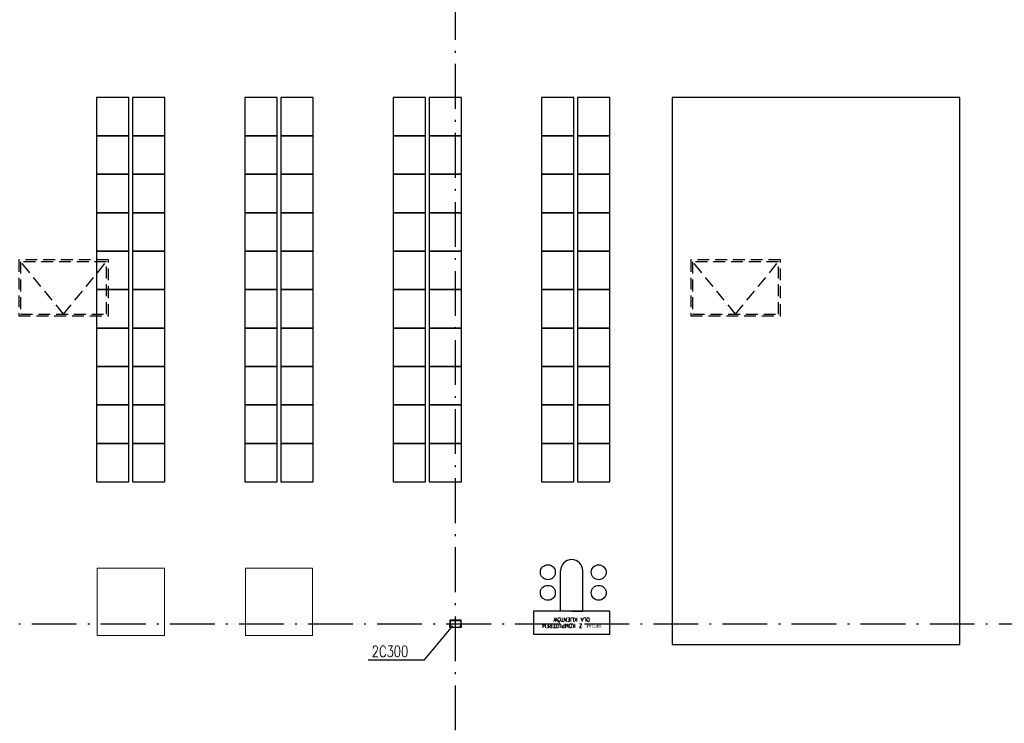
# Model space of a CAD drawing. Extents: x 153948 to 285449, y -89387 to -60195.
# Tile 46 of 101: x 249353 to 251990, y -78706 to -76821. Entities that reach past the tile are written whole.
import ezdxf

# ---------------------------------------------------------------- set-up
doc = ezdxf.new("R2010")
doc.units = 0
doc.header["$LTSCALE"] = 100
doc.header["$MEASUREMENT"] = 0
doc.linetypes.add('ACAD_ISO10W100', pattern=[18.5, 12, -3, 0.5, -3])
doc.linetypes.add('HIDDEN2', pattern=[4.7625, 3.175, -1.5875])
for name, color, linetype in [('1', 2, 'CONTINUOUS'), ('G 57 124 220', 3, 'CONTINUOUS'), ('info', 8, 'CONTINUOUS'), ('K-STA', 2, 'CONTINUOUS'), ('OSIE', 8, 'ACAD_ISO10W100'), ('R350', 3, 'CONTINUOUS'), ('TEXT', 11, 'CONTINUOUS'), ('ŚWIETLIK', 2, 'CONTINUOUS')]:
    doc.layers.add(name, color=color, linetype=linetype)
doc.layers.add('RAK 140', color=2, linetype='CONTINUOUS', lineweight=9)
doc.styles.get("Standard").update_dxf_attribs({"font": 'txt.shx'})
doc.styles.add('TXT3', font='SIMPLEX.SHX', dxfattribs={"width": 0.75, "height": 40})

# ---------------------------------------------------------------- blocks, each defined once
blk = doc.blocks.new('SC300X2')
at = {"layer": '1'}
for points in [[(-15, 10), (-15, 0), (-13.8, 0), (-13.2, 8.1, -0.391021), (-12.2, 9), (12.2, 9, -0.391021), (13.2, 8.1), (13.8, 0), (15, 0), (15, 10)], [(-15, -10), (-15, 0), (-13.8, 0), (-13.2, -8.1, 0.391021), (-12.2, -9), (12.2, -9, 0.391021), (13.2, -8.1), (13.8, 0), (15, 0), (15, -10)]]:
    blk.add_lwpolyline(points, format="xyb", close=True, dxfattribs=at)

msp = doc.modelspace()

# ---------------------------------------------------------------- linework, layer by layer
at = {"layer": 'G 57 124 220', "lineweight": -3}
msp.add_lwpolyline([(251100.49, -78495.15), (251870.69, -78495.15), (251870.69, -77029.15), (251100.49, -77029.15)], close=True, dxfattribs=at)
at = {"layer": 'info'}
for p, q in [((250801.39, -78405.55), (250801.39, -78297.55)), ((250861.39, -78405.55), (250861.39, -78297.55)), ((250933.39, -78405.55), (250729.39, -78405.55)), ((250729.39, -78405.55), (250729.39, -78467.55)), ((250831.39, -78405.55), (250861.39, -78405.55)), ((250933.39, -78467.55), (250933.39, -78405.55)), ((250729.39, -78467.55), (250933.39, -78467.55))]:
    msp.add_line(p, q, dxfattribs=at)
for centre in [(250767.56, -78301.31), (250903.81, -78301.31), (250767.56, -78356.47), (250903.81, -78356.47)]:
    msp.add_circle(centre, 20, dxfattribs=at)
msp.add_arc((250831.39, -78297.55), 30, 0, 180, dxfattribs=at)
at = {"layer": 'OSIE', "ltscale": 0.1}
for p, q in [((250520.4, -86679.55), (250520.4, -73374.65)), ((247720.4, -78439.55), (263229.19, -78439.55))]:
    msp.add_line(p, q, dxfattribs=at)
at = {"layer": 'R350', "lineweight": -3}
for points in [[(249645.48, -77029.15), (249558.98, -77029.15), (249558.98, -77132.15), (249645.48, -77132.15), (249645.48, -77029.15)], [(249741.98, -77029.15), (249655.48, -77029.15), (249655.48, -77132.15), (249741.98, -77132.15), (249741.98, -77029.15)], [(250042.66, -77029.15), (249956.16, -77029.15), (249956.16, -77132.15), (250042.66, -77132.15), (250042.66, -77029.15)], [(250139.16, -77029.15), (250052.66, -77029.15), (250052.66, -77132.15), (250139.16, -77132.15), (250139.16, -77029.15)], [(250439.42, -77029.15), (250352.92, -77029.15), (250352.92, -77132.15), (250439.42, -77132.15), (250439.42, -77029.15)], [(250535.92, -77029.15), (250449.42, -77029.15), (250449.42, -77132.15), (250535.92, -77132.15), (250535.92, -77029.15)], [(250836.89, -77029.15), (250750.39, -77029.15), (250750.39, -77132.15), (250836.89, -77132.15), (250836.89, -77029.15)], [(250933.39, -77029.15), (250846.89, -77029.15), (250846.89, -77132.15), (250933.39, -77132.15), (250933.39, -77029.15)], [(249645.48, -77132.15), (249558.98, -77132.15), (249558.98, -77235.15), (249645.48, -77235.15), (249645.48, -77132.15)], [(249741.98, -77132.15), (249655.48, -77132.15), (249655.48, -77235.15), (249741.98, -77235.15), (249741.98, -77132.15)], [(250042.66, -77132.15), (249956.16, -77132.15), (249956.16, -77235.15), (250042.66, -77235.15), (250042.66, -77132.15)], [(250139.16, -77132.15), (250052.66, -77132.15), (250052.66, -77235.15), (250139.16, -77235.15), (250139.16, -77132.15)], [(250439.42, -77132.15), (250352.92, -77132.15), (250352.92, -77235.15), (250439.42, -77235.15), (250439.42, -77132.15)], [(250535.92, -77132.15), (250449.42, -77132.15), (250449.42, -77235.15), (250535.92, -77235.15), (250535.92, -77132.15)], [(250836.89, -77132.15), (250750.39, -77132.15), (250750.39, -77235.15), (250836.89, -77235.15), (250836.89, -77132.15)], [(250933.39, -77132.15), (250846.89, -77132.15), (250846.89, -77235.15), (250933.39, -77235.15), (250933.39, -77132.15)], [(249645.48, -77235.15), (249558.98, -77235.15), (249558.98, -77338.15), (249645.48, -77338.15), (249645.48, -77235.15)], [(249741.98, -77235.15), (249655.48, -77235.15), (249655.48, -77338.15), (249741.98, -77338.15), (249741.98, -77235.15)], [(250042.66, -77235.15), (249956.16, -77235.15), (249956.16, -77338.15), (250042.66, -77338.15), (250042.66, -77235.15)], [(250139.16, -77235.15), (250052.66, -77235.15), (250052.66, -77338.15), (250139.16, -77338.15), (250139.16, -77235.15)], [(250439.42, -77235.15), (250352.92, -77235.15), (250352.92, -77338.15), (250439.42, -77338.15), (250439.42, -77235.15)], [(250535.92, -77235.15), (250449.42, -77235.15), (250449.42, -77338.15), (250535.92, -77338.15), (250535.92, -77235.15)], [(250836.89, -77235.15), (250750.39, -77235.15), (250750.39, -77338.15), (250836.89, -77338.15), (250836.89, -77235.15)], [(250933.39, -77235.15), (250846.89, -77235.15), (250846.89, -77338.15), (250933.39, -77338.15), (250933.39, -77235.15)], [(249645.48, -77338.15), (249558.98, -77338.15), (249558.98, -77441.15), (249645.48, -77441.15), (249645.48, -77338.15)], [(249741.98, -77338.15), (249655.48, -77338.15), (249655.48, -77441.15), (249741.98, -77441.15), (249741.98, -77338.15)], [(250042.66, -77338.15), (249956.16, -77338.15), (249956.16, -77441.15), (250042.66, -77441.15), (250042.66, -77338.15)], [(250139.16, -77338.15), (250052.66, -77338.15), (250052.66, -77441.15), (250139.16, -77441.15), (250139.16, -77338.15)], [(250439.42, -77338.15), (250352.92, -77338.15), (250352.92, -77441.15), (250439.42, -77441.15), (250439.42, -77338.15)], [(250535.92, -77338.15), (250449.42, -77338.15), (250449.42, -77441.15), (250535.92, -77441.15), (250535.92, -77338.15)], [(250836.89, -77338.15), (250750.39, -77338.15), (250750.39, -77441.15), (250836.89, -77441.15), (250836.89, -77338.15)], [(250933.39, -77338.15), (250846.89, -77338.15), (250846.89, -77441.15), (250933.39, -77441.15), (250933.39, -77338.15)], [(249645.48, -77441.15), (249558.98, -77441.15), (249558.98, -77544.15), (249645.48, -77544.15), (249645.48, -77441.15)], [(249741.98, -77441.15), (249655.48, -77441.15), (249655.48, -77544.15), (249741.98, -77544.15), (249741.98, -77441.15)], [(250042.66, -77441.15), (249956.16, -77441.15), (249956.16, -77544.15), (250042.66, -77544.15), (250042.66, -77441.15)], [(250139.16, -77441.15), (250052.66, -77441.15), (250052.66, -77544.15), (250139.16, -77544.15), (250139.16, -77441.15)], [(250439.42, -77441.15), (250352.92, -77441.15), (250352.92, -77544.15), (250439.42, -77544.15), (250439.42, -77441.15)], [(250535.92, -77441.15), (250449.42, -77441.15), (250449.42, -77544.15), (250535.92, -77544.15), (250535.92, -77441.15)], [(250836.89, -77441.15), (250750.39, -77441.15), (250750.39, -77544.15), (250836.89, -77544.15), (250836.89, -77441.15)], [(250933.39, -77441.15), (250846.89, -77441.15), (250846.89, -77544.15), (250933.39, -77544.15), (250933.39, -77441.15)], [(249645.48, -77544.15), (249558.98, -77544.15), (249558.98, -77647.15), (249645.48, -77647.15), (249645.48, -77544.15)], [(249741.98, -77544.15), (249655.48, -77544.15), (249655.48, -77647.15), (249741.98, -77647.15), (249741.98, -77544.15)], [(250042.66, -77544.15), (249956.16, -77544.15), (249956.16, -77647.15), (250042.66, -77647.15), (250042.66, -77544.15)], [(250139.16, -77544.15), (250052.66, -77544.15), (250052.66, -77647.15), (250139.16, -77647.15), (250139.16, -77544.15)], [(250439.42, -77544.15), (250352.92, -77544.15), (250352.92, -77647.15), (250439.42, -77647.15), (250439.42, -77544.15)], [(250535.92, -77544.15), (250449.42, -77544.15), (250449.42, -77647.15), (250535.92, -77647.15), (250535.92, -77544.15)], [(250836.89, -77544.15), (250750.39, -77544.15), (250750.39, -77647.15), (250836.89, -77647.15), (250836.89, -77544.15)], [(250933.39, -77544.15), (250846.89, -77544.15), (250846.89, -77647.15), (250933.39, -77647.15), (250933.39, -77544.15)], [(249645.48, -77647.15), (249558.98, -77647.15), (249558.98, -77750.15), (249645.48, -77750.15), (249645.48, -77647.15)], [(249741.98, -77647.15), (249655.48, -77647.15), (249655.48, -77750.15), (249741.98, -77750.15), (249741.98, -77647.15)], [(250042.66, -77647.15), (249956.16, -77647.15), (249956.16, -77750.15), (250042.66, -77750.15), (250042.66, -77647.15)], [(250139.16, -77647.15), (250052.66, -77647.15), (250052.66, -77750.15), (250139.16, -77750.15), (250139.16, -77647.15)], [(250439.42, -77647.15), (250352.92, -77647.15), (250352.92, -77750.15), (250439.42, -77750.15), (250439.42, -77647.15)], [(250535.92, -77647.15), (250449.42, -77647.15), (250449.42, -77750.15), (250535.92, -77750.15), (250535.92, -77647.15)], [(250836.89, -77647.15), (250750.39, -77647.15), (250750.39, -77750.15), (250836.89, -77750.15), (250836.89, -77647.15)], [(250933.39, -77647.15), (250846.89, -77647.15), (250846.89, -77750.15), (250933.39, -77750.15), (250933.39, -77647.15)], [(249645.48, -77750.15), (249558.98, -77750.15), (249558.98, -77853.15), (249645.48, -77853.15), (249645.48, -77750.15)], [(249741.98, -77750.15), (249655.48, -77750.15), (249655.48, -77853.15), (249741.98, -77853.15), (249741.98, -77750.15)], [(250042.66, -77750.15), (249956.16, -77750.15), (249956.16, -77853.15), (250042.66, -77853.15), (250042.66, -77750.15)], [(250139.16, -77750.15), (250052.66, -77750.15), (250052.66, -77853.15), (250139.16, -77853.15), (250139.16, -77750.15)], [(250439.42, -77750.15), (250352.92, -77750.15), (250352.92, -77853.15), (250439.42, -77853.15), (250439.42, -77750.15)], [(250535.92, -77750.15), (250449.42, -77750.15), (250449.42, -77853.15), (250535.92, -77853.15), (250535.92, -77750.15)], [(250836.89, -77750.15), (250750.39, -77750.15), (250750.39, -77853.15), (250836.89, -77853.15), (250836.89, -77750.15)], [(250933.39, -77750.15), (250846.89, -77750.15), (250846.89, -77853.15), (250933.39, -77853.15), (250933.39, -77750.15)], [(249645.48, -77853.15), (249558.98, -77853.15), (249558.98, -77956.15), (249645.48, -77956.15), (249645.48, -77853.15)], [(249741.98, -77853.15), (249655.48, -77853.15), (249655.48, -77956.15), (249741.98, -77956.15), (249741.98, -77853.15)], [(250042.66, -77853.15), (249956.16, -77853.15), (249956.16, -77956.15), (250042.66, -77956.15), (250042.66, -77853.15)], [(250139.16, -77853.15), (250052.66, -77853.15), (250052.66, -77956.15), (250139.16, -77956.15), (250139.16, -77853.15)], [(250439.42, -77853.15), (250352.92, -77853.15), (250352.92, -77956.15), (250439.42, -77956.15), (250439.42, -77853.15)], [(250535.92, -77853.15), (250449.42, -77853.15), (250449.42, -77956.15), (250535.92, -77956.15), (250535.92, -77853.15)], [(250836.89, -77853.15), (250750.39, -77853.15), (250750.39, -77956.15), (250836.89, -77956.15), (250836.89, -77853.15)], [(250933.39, -77853.15), (250846.89, -77853.15), (250846.89, -77956.15), (250933.39, -77956.15), (250933.39, -77853.15)], [(249645.48, -77956.15), (249558.98, -77956.15), (249558.98, -78059.15), (249645.48, -78059.15), (249645.48, -77956.15)], [(249741.98, -77956.15), (249655.48, -77956.15), (249655.48, -78059.15), (249741.98, -78059.15), (249741.98, -77956.15)], [(250042.66, -77956.15), (249956.16, -77956.15), (249956.16, -78059.15), (250042.66, -78059.15), (250042.66, -77956.15)], [(250139.16, -77956.15), (250052.66, -77956.15), (250052.66, -78059.15), (250139.16, -78059.15), (250139.16, -77956.15)], [(250439.42, -77956.15), (250352.92, -77956.15), (250352.92, -78059.15), (250439.42, -78059.15), (250439.42, -77956.15)], [(250535.92, -77956.15), (250449.42, -77956.15), (250449.42, -78059.15), (250535.92, -78059.15), (250535.92, -77956.15)], [(250836.89, -77956.15), (250750.39, -77956.15), (250750.39, -78059.15), (250836.89, -78059.15), (250836.89, -77956.15)], [(250933.39, -77956.15), (250846.89, -77956.15), (250846.89, -78059.15), (250933.39, -78059.15), (250933.39, -77956.15)]]:
    msp.add_lwpolyline(points, dxfattribs=at)
at = {"layer": 'RAK 140'}
for points in [[(249560.6, -78470.75), (249560.6, -78290.75), (249740.35, -78290.75), (249740.35, -78470.75)], [(249957.79, -78470.75), (249957.79, -78290.75), (250137.53, -78290.75), (250137.53, -78470.75)]]:
    msp.add_lwpolyline(points, close=True, dxfattribs=at)
at = {"layer": 'TEXT'}
for p, q in [((250437.03, -78536.45), (250512.9, -78444.55)), ((250286.36, -78536.45), (250437.03, -78536.45))]:
    msp.add_line(p, q, dxfattribs=at)
at = {"layer": 'ŚWIETLIK', "linetype": 'HIDDEN2', "ltscale": 0.1}
for p, q in [((249470.4, -77609.55), (249355.4, -77469.55)), ((249470.4, -77609.55), (249585.4, -77469.55)), ((251270.4, -77609.55), (251155.4, -77469.55)), ((251270.4, -77609.55), (251385.4, -77469.55))]:
    msp.add_line(p, q, dxfattribs=at)
for points in [[(249350.4, -77614.55), (249590.4, -77614.55), (249590.4, -77464.55), (249350.4, -77464.55)], [(249355.4, -77609.55), (249585.4, -77609.55), (249585.4, -77469.55), (249355.4, -77469.55)], [(251150.4, -77614.55), (251390.4, -77614.55), (251390.4, -77464.55), (251150.4, -77464.55)], [(251155.4, -77609.55), (251385.4, -77609.55), (251385.4, -77469.55), (251155.4, -77469.55)]]:
    msp.add_lwpolyline(points, close=True, dxfattribs=at)

# ---------------------------------------------------------------- block references
at = {"layer": 'K-STA', "ltscale": 0.5}
msp.add_blockref('SC300X2', (250520.4, -78439.55), dxfattribs=at)

# ---------------------------------------------------------------- texts
at = {"layer": 'info', "insert": (250831.39, -78436.55), "char_height": 10, "width": 204, "attachment_point": 5, "rotation": 180}
msp.add_mtext('REGAŁ Z KOMPUTEREM DLA KLIENTÓW', dxfattribs=at)
at = {"layer": 'TEXT', "style": 'TXT3', "width": 0.75}
msp.add_text('2C300', height=30, dxfattribs=at).set_placement((250296.2, -78528.45))

doc.saveas('drawing.dxf')
